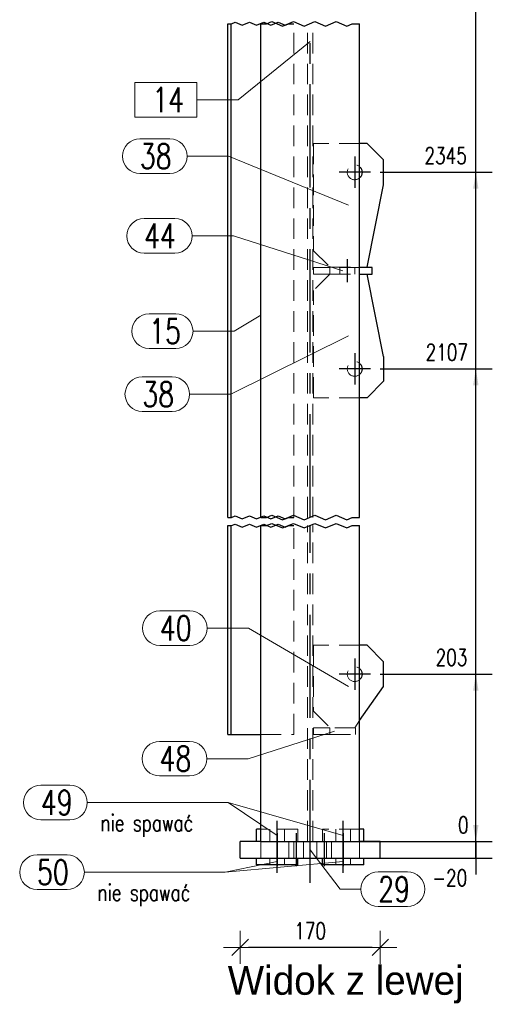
# Model space of a CAD drawing. Header units: millimetres. Extents: x 3515 to 4529, y 13642 to 14292.
# Tile 77 of 96: x 4210 to 4267, y 14038 to 14157. Entities that reach past the tile are written whole.
import ezdxf

# ---------------------------------------------------------------- set-up
doc = ezdxf.new("R2010")
doc.units = ezdxf.units.MM
doc.header["$LTSCALE"] = 10
doc.linetypes.add('HIDDEN', pattern=[0.375, 0.25, -0.125])
doc.linetypes.add('MITTE', pattern=[2, 1.25, -0.25, 0.25, -0.25])
doc.layers.get('Defpoints').update_dxf_attribs({"color": 1})
for name, color, linetype, lineweight in [('PS_DIM', 4, 'Continuous', 13), ('PS_Hidden', 2, 'HIDDEN', 9), ('PS_Pos', 1, 'Continuous', 15), ('PS_SOLID', 7, 'Continuous', 30)]:
    doc.layers.add(name, color=color, linetype=linetype, lineweight=lineweight)
doc.layers.add('PS_MID', color=5, linetype='MITTE')
doc.layers.add('PS_SHAPE', color=3, linetype='Continuous')
doc.styles.add('simplex', font='simplex.shx', dxfattribs={"width": 0.75})
doc.dimstyles.new('1_10_GŁ_DS1-LS10', dxfattribs={"dimtxt": 2, "dimasz": 2, "dimexe": 2, "dimexo": 5, "dimgap": 1, "dimtad": 1, "dimjust": 4, "dimdec": 0, "dimlfac": 10, "dimtxsty": 'simplex', "dimblk1": 'NONE', "dimsah": 1, "dimcen": 2, "dimclrd": 256, "dimclre": 256, "dimclrt": 3, "dimadec": 1, "dimazin": 0, "dimtfac": 1, "dimtdec": 0, "dimtmove": 2, "dimatfit": 3, "dimfxl": 1, "dimarcsym": 0})
doc.dimstyles.new('1_10_PRZ', dxfattribs={"dimtxt": 2, "dimasz": 1, "dimexe": 2, "dimexo": 5, "dimgap": 1, "dimtad": 1, "dimdec": 0, "dimlfac": 10, "dimtxsty": 'simplex', "dimblk": 'dimznak', "dimcen": 2, "dimse1": 1, "dimse2": 1, "dimclrt": 3, "dimadec": 1, "dimazin": 0, "dimtfac": 1, "dimtdec": 0, "dimtix": 1, "dimtmove": 2, "dimatfit": 3, "dimldrblk": 'dim-grot', "dimfxl": 1, "dimarcsym": 0})

# ---------------------------------------------------------------- blocks, each defined once
blk = doc.blocks.new('dimznak')
at = {"color": 0}
for points in [[(0, 2), (0, -2)], [(-2, 0), (2, 0)]]:
    blk.add_lwpolyline(points, dxfattribs=at)
at = {"color": 2}
blk.add_lwpolyline([(1, 1), (-1, -1)], dxfattribs=at)
blk = doc.blocks.new('*D172')
at = {"layer": 'Defpoints', "color": 0, "transparency": 16777216}
for p in [(4236.32, 14057.6), (4253.32, 14057.6), (4236.32, 14044.77)]:
    blk.add_point(p, dxfattribs=at)
at = {"layer": 'PS_DIM', "color": 0, "lineweight": -2, "transparency": 16777216}
blk.add_line((4252.32, 14044.77), (4237.32, 14044.77), dxfattribs=at)
at = {"layer": 'PS_DIM', "color": 0, "lineweight": -2, "transparency": 16777216, "rotation": 180}
blk.add_blockref('dimznak', (4236.32, 14044.77), dxfattribs=at)
at = {"layer": 'PS_DIM', "color": 0, "lineweight": -2, "transparency": 16777216}
blk.add_blockref('dimznak', (4253.32, 14044.77), dxfattribs=at)
at = {"layer": 'PS_DIM', "color": 3, "transparency": 16777216, "insert": (4244.82, 14046.77), "char_height": 2, "attachment_point": 5, "style": 'simplex'}
blk.add_mtext('170', dxfattribs=at)
blk = doc.blocks.new('dim-grot')
blk.add_hatch(color=256).paths.add_polyline_path([(0, 0), (-2, 0.5), (-2, -0.5)])
blk.add_lwpolyline([(0, 0), (-2, 0.5), (-2, -0.5), (0, 0)])
blk = doc.blocks.new('*D208')
at = {"layer": 'Defpoints', "color": 0, "transparency": 16777216}
for p in [(4250.82, 14057.6), (4264.91, 14057.6), (4236.32, 14055.6)]:
    blk.add_point(p, dxfattribs=at)
at = {"layer": 'PS_DIM', "lineweight": -2, "transparency": 16777216}
for p, q in [((4264.91, 14059.6), (4264.91, 14061.6)), ((4255.82, 14057.6), (4266.91, 14057.6)), ((4264.91, 14055.6), (4264.91, 14057.6)), ((4241.32, 14055.6), (4266.91, 14055.6)), ((4264.91, 14055.6), (4264.91, 14053.6))]:
    blk.add_line(p, q, dxfattribs=at)
at = {"layer": 'PS_DIM', "transparency": 16777216}
blk.add_solid([(4264.58, 14059.6), (4265.24, 14059.6), (4264.91, 14057.6)], dxfattribs=at)
at = {"layer": 'PS_DIM', "color": 3, "transparency": 16777216, "insert": (4261.75, 14053.2), "char_height": 2, "attachment_point": 5, "rotation": 0.0573, "style": 'simplex'}
blk.add_mtext('-20', dxfattribs=at)
blk = doc.blocks.new('_None')
blk = doc.blocks.new('*D209')
at = {"layer": 'Defpoints', "color": 0, "transparency": 16777216}
for p in [(4236.32, 14057.6), (4250.82, 14057.6), (4264.91, 14057.6)]:
    blk.add_point(p, dxfattribs=at)
at = {"layer": 'PS_DIM', "lineweight": -2, "transparency": 16777216}
for p, q in [((4264.91, 14059.6), (4264.91, 14061.6)), ((4241.32, 14057.6), (4266.91, 14057.6)), ((4255.82, 14057.6), (4266.91, 14057.6)), ((4264.91, 14057.6), (4264.91, 14055.6))]:
    blk.add_line(p, q, dxfattribs=at)
at = {"layer": 'PS_DIM', "transparency": 16777216}
blk.add_solid([(4264.58, 14059.6), (4265.24, 14059.6), (4264.91, 14057.6)], dxfattribs=at)
at = {"layer": 'PS_DIM', "color": 3, "transparency": 16777216, "insert": (4263.39, 14059.62), "char_height": 2, "attachment_point": 5, "rotation": 0.0573, "style": 'simplex'}
blk.add_mtext('0', dxfattribs=at)
blk = doc.blocks.new('*D210')
at = {"layer": 'Defpoints', "color": 0, "transparency": 16777216}
for p in [(4248.32, 14077.9), (4264.91, 14077.9), (4250.82, 14057.6)]:
    blk.add_point(p, dxfattribs=at)
at = {"layer": 'PS_DIM', "lineweight": -2, "transparency": 16777216}
for p, q in [((4253.32, 14077.9), (4266.91, 14077.9)), ((4264.91, 14057.6), (4264.91, 14075.9)), ((4255.82, 14057.6), (4266.91, 14057.6))]:
    blk.add_line(p, q, dxfattribs=at)
at = {"layer": 'PS_DIM', "transparency": 16777216}
blk.add_solid([(4264.58, 14075.9), (4265.24, 14075.9), (4264.91, 14077.9)], dxfattribs=at)
at = {"layer": 'PS_DIM', "color": 3, "transparency": 16777216, "insert": (4261.96, 14079.92), "char_height": 2, "attachment_point": 5, "rotation": 0.0573, "style": 'simplex'}
blk.add_mtext('203', dxfattribs=at)
blk = doc.blocks.new('*D211')
at = {"layer": 'Defpoints', "color": 0, "transparency": 16777216}
for p in [(4248.32, 14114.9), (4264.91, 14114.9), (4250.82, 14057.6)]:
    blk.add_point(p, dxfattribs=at)
at = {"layer": 'PS_DIM', "lineweight": -2, "transparency": 16777216}
for p, q in [((4253.32, 14114.9), (4266.91, 14114.9)), ((4264.91, 14057.6), (4264.91, 14112.9)), ((4255.82, 14057.6), (4266.91, 14057.6))]:
    blk.add_line(p, q, dxfattribs=at)
at = {"layer": 'PS_DIM', "transparency": 16777216}
blk.add_solid([(4264.58, 14112.9), (4265.24, 14112.9), (4264.91, 14114.9)], dxfattribs=at)
at = {"layer": 'PS_DIM', "color": 3, "transparency": 16777216, "insert": (4261.39, 14116.92), "char_height": 2, "attachment_point": 5, "rotation": 0.0573, "style": 'simplex'}
blk.add_mtext('2107', dxfattribs=at)
blk = doc.blocks.new('*D212')
at = {"layer": 'Defpoints', "color": 0, "transparency": 16777216}
for p in [(4248.32, 14138.73), (4264.91, 14138.73), (4250.82, 14057.6)]:
    blk.add_point(p, dxfattribs=at)
at = {"layer": 'PS_DIM', "lineweight": -2, "transparency": 16777216}
for p, q in [((4253.32, 14138.73), (4266.91, 14138.73)), ((4264.91, 14057.6), (4264.91, 14136.73)), ((4255.82, 14057.6), (4266.91, 14057.6))]:
    blk.add_line(p, q, dxfattribs=at)
at = {"layer": 'PS_DIM', "transparency": 16777216}
blk.add_solid([(4264.58, 14136.73), (4265.24, 14136.73), (4264.91, 14138.73)], dxfattribs=at)
at = {"layer": 'PS_DIM', "color": 3, "transparency": 16777216, "insert": (4261.25, 14140.75), "char_height": 2, "attachment_point": 5, "rotation": 0.0573, "style": 'simplex'}
blk.add_mtext('2345', dxfattribs=at)
blk = doc.blocks.new('*D213')
at = {"layer": 'Defpoints', "color": 0, "transparency": 16777216}
for p in [(4248.32, 14193.11), (4264.91, 14193.11), (4250.82, 14057.6)]:
    blk.add_point(p, dxfattribs=at)
at = {"layer": 'PS_DIM', "lineweight": -2, "transparency": 16777216}
for p, q in [((4253.32, 14193.11), (4266.91, 14193.11)), ((4264.91, 14057.6), (4264.91, 14191.11)), ((4255.82, 14057.6), (4266.91, 14057.6))]:
    blk.add_line(p, q, dxfattribs=at)
at = {"layer": 'PS_DIM', "transparency": 16777216}
blk.add_solid([(4264.58, 14191.11), (4265.24, 14191.11), (4264.91, 14193.11)], dxfattribs=at)
at = {"layer": 'PS_DIM', "color": 3, "transparency": 16777216, "insert": (4261.28, 14195.13), "char_height": 2, "attachment_point": 5, "rotation": 0.0573, "style": 'simplex'}
blk.add_mtext('3969', dxfattribs=at)
blk = doc.blocks.new('*D214')
at = {"layer": 'Defpoints', "color": 0, "transparency": 16777216}
for p in [(4241.85, 14212.23), (4264.91, 14212.23), (4250.82, 14057.6)]:
    blk.add_point(p, dxfattribs=at)
at = {"layer": 'PS_DIM', "lineweight": -2, "transparency": 16777216}
for p, q in [((4246.85, 14212.23), (4266.91, 14212.23)), ((4264.91, 14057.6), (4264.91, 14210.23)), ((4255.82, 14057.6), (4266.91, 14057.6))]:
    blk.add_line(p, q, dxfattribs=at)
at = {"layer": 'PS_DIM', "transparency": 16777216}
blk.add_solid([(4264.58, 14210.23), (4265.24, 14210.23), (4264.91, 14212.23)], dxfattribs=at)
at = {"layer": 'PS_DIM', "color": 3, "transparency": 16777216, "insert": (4261.39, 14214.25), "char_height": 2, "attachment_point": 5, "rotation": 0.0573, "style": 'simplex'}
blk.add_mtext('4160', dxfattribs=at)
blk = doc.blocks.new('*X471')
at = {"color": 1}
for p, q in [((4234.82, 14156.73), (4235.29, 14156.73)), ((4235.29, 14156.73), (4235.72, 14156.92)), ((4235.72, 14156.92), (4236.59, 14156.55)), ((4236.59, 14156.55), (4237.46, 14156.92)), ((4237.46, 14156.92), (4238.32, 14156.55)), ((4238.32, 14156.55), (4239.19, 14156.92)), ((4238.82, 14156.73), (4239.53, 14156.73)), ((4239.19, 14156.92), (4240.06, 14156.55)), ((4239.53, 14156.73), (4240.18, 14157.01)), ((4240.06, 14156.55), (4240.92, 14156.92)), ((4240.18, 14157.01), (4241.48, 14156.46)), ((4240.92, 14156.92), (4241.79, 14156.55)), ((4241.48, 14156.46), (4242.78, 14157.01)), ((4241.79, 14156.55), (4242.23, 14156.73)), ((4242.23, 14156.73), (4242.82, 14156.73)), ((4242.78, 14157.01), (4244.08, 14156.46)), ((4244.08, 14156.46), (4245.38, 14157.01)), ((4245.38, 14157.01), (4246.68, 14156.46)), ((4246.68, 14156.46), (4247.98, 14157.01)), ((4247.98, 14157.01), (4249.28, 14156.46)), ((4249.28, 14156.46), (4249.93, 14156.73)), ((4249.93, 14156.73), (4250.82, 14156.73)), ((4234.82, 14096.9), (4235.29, 14096.9)), ((4235.29, 14096.9), (4235.72, 14097.08)), ((4235.72, 14097.08), (4236.59, 14096.72)), ((4236.59, 14096.72), (4237.46, 14097.08)), ((4237.46, 14097.08), (4238.32, 14096.72)), ((4238.32, 14096.72), (4239.19, 14097.08)), ((4238.82, 14096.9), (4239.53, 14096.9)), ((4239.19, 14097.08), (4240.06, 14096.72)), ((4239.53, 14096.9), (4240.18, 14097.17)), ((4240.06, 14096.72), (4240.92, 14097.08)), ((4240.18, 14097.17), (4241.48, 14096.62)), ((4240.92, 14097.08), (4241.79, 14096.72)), ((4241.48, 14096.62), (4242.78, 14097.17)), ((4241.79, 14096.72), (4242.23, 14096.9)), ((4242.23, 14096.9), (4242.82, 14096.9)), ((4242.78, 14097.17), (4244.08, 14096.62)), ((4244.08, 14096.62), (4245.38, 14097.17)), ((4245.38, 14097.17), (4246.68, 14096.62)), ((4246.68, 14096.62), (4247.98, 14097.17)), ((4247.98, 14097.17), (4249.28, 14096.62)), ((4249.28, 14096.62), (4249.93, 14096.9)), ((4249.93, 14096.9), (4250.82, 14096.9)), ((4234.82, 14095.9), (4235.29, 14095.9)), ((4235.29, 14095.9), (4235.72, 14096.08)), ((4235.72, 14096.08), (4236.59, 14095.72)), ((4236.59, 14095.72), (4237.46, 14096.08)), ((4237.46, 14096.08), (4238.32, 14095.72)), ((4238.32, 14095.72), (4239.19, 14096.08)), ((4238.82, 14095.9), (4239.53, 14095.9)), ((4239.19, 14096.08), (4240.06, 14095.72)), ((4239.53, 14095.9), (4240.18, 14096.17)), ((4240.06, 14095.72), (4240.92, 14096.08)), ((4240.18, 14096.17), (4241.48, 14095.62)), ((4240.92, 14096.08), (4241.79, 14095.72)), ((4241.48, 14095.62), (4242.78, 14096.17)), ((4241.79, 14095.72), (4242.23, 14095.9)), ((4242.23, 14095.9), (4242.82, 14095.9)), ((4242.78, 14096.17), (4244.08, 14095.62)), ((4244.08, 14095.62), (4245.38, 14096.17)), ((4245.38, 14096.17), (4246.68, 14095.62)), ((4246.68, 14095.62), (4247.98, 14096.17)), ((4247.98, 14096.17), (4249.28, 14095.62)), ((4249.28, 14095.62), (4249.93, 14095.9)), ((4249.93, 14095.9), (4250.82, 14095.9))]:
    blk.add_line(p, q, dxfattribs=at)
at = {"layer": 'PS_Hidden', "color": 2, "linetype": 'HIDDEN'}
for p, q in [((4242.82, 14096.9), (4242.82, 14156.73)), ((4244.51, 14096.9), (4244.51, 14156.73)), ((4245.13, 14096.9), (4245.13, 14156.73)), ((4245.22, 14142.23), (4245.22, 14129.23)), ((4250.82, 14142.23), (4245.22, 14142.23)), ((4245.22, 14129.23), (4247.22, 14127.23)), ((4245.22, 14126.4), (4245.22, 14127.2)), ((4245.22, 14127.2), (4247.22, 14127.2)), ((4247.22, 14126.4), (4245.22, 14126.4)), ((4247.22, 14126.4), (4245.22, 14124.4)), ((4247.22, 14127.23), (4250.82, 14127.23)), ((4247.22, 14127.2), (4247.22, 14126.4)), ((4250.82, 14127.2), (4247.22, 14127.2)), ((4247.22, 14126.4), (4250.82, 14126.4)), ((4248.42, 14126.4), (4248.42, 14127.2)), ((4250.22, 14126.4), (4250.22, 14127.2)), ((4245.22, 14111.4), (4245.22, 14124.4)), ((4250.82, 14111.4), (4245.22, 14111.4)), ((4242.82, 14070.6), (4242.82, 14095.9)), ((4244.51, 14057.6), (4244.51, 14095.9)), ((4245.13, 14057.6), (4245.13, 14095.9)), ((4245.22, 14081.4), (4245.22, 14073.4)), ((4250.82, 14081.4), (4245.22, 14081.4)), ((4245.22, 14073.4), (4247.22, 14071.4)), ((4245.22, 14070.6), (4245.22, 14071.4)), ((4245.22, 14071.4), (4247.22, 14071.4)), ((4247.22, 14071.4), (4247.22, 14070.6)), ((4250.32, 14071.4), (4247.22, 14071.4)), ((4250.22, 14071.4), (4250.82, 14072.26)), ((4250.32, 14070.6), (4250.32, 14071.4)), ((4238.82, 14070.6), (4242.82, 14070.6)), ((4247.22, 14070.6), (4245.22, 14070.6)), ((4247.22, 14070.6), (4250.32, 14070.6)), ((4243.32, 14059.1), (4238.82, 14059.1)), ((4239.92, 14059.1), (4239.92, 14057.6)), ((4241.72, 14059.1), (4241.72, 14057.6)), ((4243.32, 14057.6), (4243.32, 14059.1)), ((4246.32, 14057.6), (4246.32, 14059.1)), ((4250.82, 14059.1), (4246.32, 14059.1)), ((4247.92, 14059.1), (4247.92, 14057.6)), ((4249.72, 14059.1), (4249.72, 14057.6)), ((4238.82, 14055.6), (4238.82, 14057.6)), ((4242.22, 14055.6), (4242.22, 14057.6)), ((4242.82, 14055.6), (4242.82, 14057.6)), ((4244.02, 14055.6), (4244.02, 14057.6)), ((4245.62, 14055.6), (4245.62, 14057.6)), ((4246.82, 14055.6), (4246.82, 14057.6)), ((4247.42, 14055.6), (4247.42, 14057.6)), ((4250.82, 14055.6), (4250.82, 14057.6)), ((4239.92, 14055.6), (4239.92, 14054.8)), ((4241.72, 14055.6), (4241.72, 14054.8)), ((4247.92, 14055.6), (4247.92, 14054.8)), ((4249.72, 14055.6), (4249.72, 14054.8))]:
    blk.add_line(p, q, dxfattribs=at)
at = {"layer": 'PS_Hidden', "extrusion": (0, 0, -1)}
for centre in [(-4250.22, 14138.73), (-4250.22, 14114.9), (-4250.22, 14077.9)]:
    blk.add_arc(centre, 0.9, 228.1897, 131.8103, dxfattribs=at)
at = {"layer": 'PS_MID', "color": 5, "linetype": 'MITTE'}
for p, q in [((4244.82, 14096.9), (4244.82, 14156.73)), ((4250.22, 14140.63), (4250.22, 14136.83)), ((4252.12, 14138.73), (4248.32, 14138.73)), ((4249.32, 14128.2), (4249.32, 14125.4)), ((4249.32, 14128.2), (4249.32, 14125.4)), ((4250.22, 14116.8), (4250.22, 14113)), ((4252.12, 14114.9), (4248.32, 14114.9)), ((4244.82, 14052.6), (4244.82, 14095.9)), ((4250.22, 14079.8), (4250.22, 14076)), ((4252.12, 14077.9), (4248.32, 14077.9)), ((4240.82, 14056.6), (4240.82, 14060.1)), ((4240.82, 14056.6), (4240.82, 14060.1)), ((4248.82, 14056.6), (4248.82, 14060.1)), ((4248.82, 14056.6), (4248.82, 14060.1)), ((4240.82, 14058.6), (4240.82, 14054.6)), ((4240.82, 14058.6), (4240.82, 14054.6)), ((4243.12, 14058.6), (4243.12, 14054.6)), ((4243.12, 14058.6), (4243.12, 14054.6)), ((4246.52, 14058.6), (4246.52, 14054.6)), ((4246.52, 14058.6), (4246.52, 14054.6)), ((4248.82, 14058.6), (4248.82, 14054.6)), ((4248.82, 14058.6), (4248.82, 14054.6)), ((4240.82, 14053.8), (4240.82, 14056.6)), ((4240.82, 14053.8), (4240.82, 14056.6)), ((4248.82, 14053.8), (4248.82, 14056.6)), ((4248.82, 14053.8), (4248.82, 14056.6))]:
    blk.add_line(p, q, dxfattribs=at)
at = {"layer": 'PS_SOLID', "color": 7, "linetype": 'Continuous'}
for p, q in [((4234.82, 14096.9), (4234.82, 14156.73)), ((4235.22, 14096.9), (4235.22, 14156.73)), ((4238.82, 14096.9), (4238.82, 14156.73)), ((4250.82, 14096.9), (4250.82, 14156.73)), ((4251.72, 14142.23), (4250.82, 14142.23)), ((4253.72, 14140.23), (4251.72, 14142.23)), ((4253.72, 14137.23), (4253.72, 14140.23)), ((4251.72, 14127.23), (4253.72, 14137.23)), ((4250.82, 14127.23), (4251.72, 14127.23)), ((4252.32, 14127.2), (4250.82, 14127.2)), ((4250.82, 14126.4), (4252.32, 14126.4)), ((4253.72, 14116.4), (4251.72, 14126.4)), ((4252.32, 14126.4), (4252.32, 14127.2)), ((4253.72, 14116.4), (4253.72, 14113.4)), ((4251.72, 14111.4), (4253.72, 14113.4)), ((4251.72, 14111.4), (4250.82, 14111.4)), ((4234.82, 14070.6), (4234.82, 14095.9)), ((4235.22, 14070.6), (4235.22, 14095.9)), ((4238.82, 14057.6), (4238.82, 14095.9)), ((4250.82, 14057.6), (4250.82, 14095.9)), ((4251.72, 14081.4), (4250.82, 14081.4)), ((4253.72, 14079.4), (4251.72, 14081.4)), ((4253.72, 14076.4), (4253.72, 14079.4)), ((4250.82, 14072.26), (4253.72, 14076.4)), ((4234.82, 14070.6), (4235.22, 14070.6)), ((4235.22, 14070.6), (4238.82, 14070.6)), ((4238.32, 14057.6), (4238.32, 14059.1)), ((4238.82, 14059.1), (4238.32, 14059.1)), ((4251.32, 14059.1), (4250.82, 14059.1)), ((4251.32, 14057.6), (4251.32, 14059.1)), ((4236.32, 14055.6), (4236.32, 14057.6)), ((4238.82, 14057.6), (4236.32, 14057.6)), ((4238.82, 14057.6), (4250.82, 14057.6)), ((4253.32, 14057.6), (4250.82, 14057.6)), ((4253.32, 14055.6), (4253.32, 14057.6)), ((4236.32, 14055.6), (4253.32, 14055.6)), ((4238.32, 14054.8), (4238.32, 14055.6)), ((4243.32, 14054.8), (4238.32, 14054.8)), ((4243.32, 14054.8), (4243.32, 14055.6)), ((4246.32, 14054.8), (4246.32, 14055.6)), ((4251.32, 14054.8), (4246.32, 14054.8)), ((4251.32, 14054.8), (4251.32, 14055.6))]:
    blk.add_line(p, q, dxfattribs=at)
at = {"layer": 'PS_SOLID', "extrusion": (0, 0, -1)}
for centre, start, end in [((-4250.22, 14138.73), 131.8103, 180), ((-4250.22, 14138.73), 180, 228.1897), ((-4250.22, 14114.9), 131.8103, 180), ((-4250.22, 14114.9), 180, 228.1897), ((-4250.22, 14077.9), 131.8103, 180), ((-4250.22, 14077.9), 180, 228.1897)]:
    blk.add_arc(centre, 0.9, start, end, dxfattribs=at)
blk = doc.blocks.new('*X479')
at = {"color": 1}
for p, q in [((4244.82, 14154.59), (4236.09, 14147.52)), ((4231.09, 14149.62), (4223.57, 14149.62)), ((4223.57, 14149.62), (4223.57, 14145.42)), ((4231.09, 14145.42), (4231.09, 14149.62)), ((4231.09, 14147.52), (4236.09, 14147.52)), ((4223.57, 14145.42), (4231.09, 14145.42))]:
    blk.add_line(p, q, dxfattribs=at)
at = {"color": 30, "style": 'simplex', "width": 0.75}
blk.add_text('14', height=3, dxfattribs=at).set_placement((4225.67, 14146.02))
blk = doc.blocks.new('*X481')
at = {"color": 1}
for p, q in [((4224.16, 14142.78), (4227.8, 14142.78)), ((4229.9, 14140.68), (4234.9, 14140.68)), ((4249.47, 14134.73), (4234.9, 14140.68)), ((4224.16, 14138.58), (4227.8, 14138.58))]:
    blk.add_line(p, q, dxfattribs=at)
for centre, start, end in [((4224.16, 14140.68), 90, 270), ((4227.8, 14140.68), 270, 90)]:
    blk.add_arc(centre, 2.1, start, end, dxfattribs=at)
at = {"color": 2, "style": 'simplex', "width": 0.75}
blk.add_text('38', height=3, dxfattribs=at).set_placement((4224.16, 14139.18))
blk = doc.blocks.new('*X482')
at = {"color": 1}
for p, q in [((4247.77, 14071), (4237.3, 14067.65)), ((4226.55, 14069.75), (4230.2, 14069.75)), ((4232.3, 14067.65), (4237.3, 14067.65)), ((4226.55, 14065.55), (4230.2, 14065.55))]:
    blk.add_line(p, q, dxfattribs=at)
for centre, start, end in [((4226.55, 14067.65), 90, 270), ((4230.2, 14067.65), 270, 90)]:
    blk.add_arc(centre, 2.1, start, end, dxfattribs=at)
at = {"color": 2, "style": 'simplex', "width": 0.75}
blk.add_text('48', height=3, dxfattribs=at).set_placement((4226.55, 14066.15))
blk = doc.blocks.new('*X483')
at = {"color": 1}
for p, q in [((4244.82, 14056.6), (4248.47, 14051.83)), ((4253.07, 14053.93), (4256.61, 14053.93)), ((4248.47, 14051.83), (4250.97, 14051.83)), ((4253.07, 14049.73), (4256.61, 14049.73))]:
    blk.add_line(p, q, dxfattribs=at)
for centre, start, end in [((4253.07, 14051.83), 90, 270), ((4256.61, 14051.83), 270, 90)]:
    blk.add_arc(centre, 2.1, start, end, dxfattribs=at)
at = {"color": 2, "style": 'simplex', "width": 0.75}
blk.add_text('29', height=3, dxfattribs=at).set_placement((4253.07, 14050.33))
blk = doc.blocks.new('*X484')
at = {"color": 1}
for p, q in [((4226.58, 14085.57), (4230.22, 14085.57)), ((4232.32, 14083.47), (4237.32, 14083.47)), ((4249.47, 14076.4), (4237.32, 14083.47)), ((4226.58, 14081.37), (4230.22, 14081.37))]:
    blk.add_line(p, q, dxfattribs=at)
for centre, start, end in [((4226.58, 14083.47), 90, 270), ((4230.22, 14083.47), 270, 90)]:
    blk.add_arc(centre, 2.1, start, end, dxfattribs=at)
at = {"color": 2, "style": 'simplex', "width": 0.75}
blk.add_text('40', height=3, dxfattribs=at).set_placement((4226.58, 14081.97))
blk = doc.blocks.new('*X485')
at = {"color": 1}
for p, q in [((4225.29, 14121.57), (4228.51, 14121.57)), ((4238.82, 14121.42), (4235.61, 14119.47)), ((4230.61, 14119.47), (4235.61, 14119.47)), ((4225.29, 14117.37), (4228.51, 14117.37))]:
    blk.add_line(p, q, dxfattribs=at)
for centre, start, end in [((4225.29, 14119.47), 90, 270), ((4228.51, 14119.47), 270, 90)]:
    blk.add_arc(centre, 2.1, start, end, dxfattribs=at)
at = {"color": 2, "style": 'simplex', "width": 0.75}
blk.add_text('15', height=3, dxfattribs=at).set_placement((4225.29, 14117.97))
blk = doc.blocks.new('*X486')
at = {"color": 1}
for p, q in [((4224.67, 14133.12), (4228.42, 14133.12)), ((4230.52, 14131.02), (4235.52, 14131.02)), ((4248.77, 14126.8), (4235.52, 14131.02)), ((4224.67, 14128.92), (4228.42, 14128.92))]:
    blk.add_line(p, q, dxfattribs=at)
for centre, start, end in [((4224.67, 14131.02), 90, 270), ((4228.42, 14131.02), 270, 90)]:
    blk.add_arc(centre, 2.1, start, end, dxfattribs=at)
at = {"color": 2, "style": 'simplex', "width": 0.75}
blk.add_text('44', height=3, dxfattribs=at).set_placement((4224.67, 14129.52))
blk = doc.blocks.new('*X487')
at = {"color": 1}
for p, q in [((4249.47, 14118.9), (4235.2, 14111.83)), ((4224.46, 14113.93), (4228.1, 14113.93)), ((4230.2, 14111.83), (4235.2, 14111.83)), ((4224.46, 14109.73), (4228.1, 14109.73))]:
    blk.add_line(p, q, dxfattribs=at)
for centre, start, end in [((4224.46, 14111.83), 90, 270), ((4228.1, 14111.83), 270, 90)]:
    blk.add_arc(centre, 2.1, start, end, dxfattribs=at)
at = {"color": 2, "style": 'simplex', "width": 0.75}
blk.add_text('38', height=3, dxfattribs=at).set_placement((4224.46, 14110.33))
blk = doc.blocks.new('*X488')
at = {"color": 0}
blk.add_text('Widok z lewej', height=3.5, dxfattribs=at).set_placement((4234.82, 14039.03))
blk = doc.blocks.new('*X625')
at = {"color": 1}
for p, q in [((4212.16, 14064.43), (4215.69, 14064.43)), ((4217.79, 14062.33), (4234.88, 14062.33)), ((4248.82, 14058.35), (4234.88, 14062.33)), ((4212.16, 14060.23), (4215.69, 14060.23))]:
    blk.add_line(p, q, dxfattribs=at)
for centre, start, end in [((4212.16, 14062.33), 90, 270), ((4215.69, 14062.33), 270, 90)]:
    blk.add_arc(centre, 2.1, start, end, dxfattribs=at)
at = {"color": 2, "style": 'simplex', "width": 0.75}
blk.add_text('49', height=3, dxfattribs=at).set_placement((4212.16, 14060.83))
at = {"color": 3, "style": 'simplex', "width": 0.75}
blk.add_text('nie spawać', height=2, dxfattribs=at).set_placement((4219.39, 14058.86))
blk = doc.blocks.new('*X626')
at = {"color": 1}
for p, q in [((4212.16, 14064.43), (4215.69, 14064.43)), ((4217.79, 14062.33), (4234.88, 14062.33)), ((4240.82, 14058.35), (4234.88, 14062.33)), ((4212.16, 14060.23), (4215.69, 14060.23))]:
    blk.add_line(p, q, dxfattribs=at)
for centre, start, end in [((4212.16, 14062.33), 90, 270), ((4215.69, 14062.33), 270, 90)]:
    blk.add_arc(centre, 2.1, start, end, dxfattribs=at)
at = {"color": 2, "style": 'simplex', "width": 0.75}
blk.add_text('49', height=3, dxfattribs=at).set_placement((4212.16, 14060.83))
at = {"color": 3, "style": 'simplex', "width": 0.75}
blk.add_text('nie spawać', height=2, dxfattribs=at).set_placement((4219.39, 14058.86))
blk = doc.blocks.new('*X627')
at = {"color": 1}
for p, q in [((4211.69, 14055.98), (4215.33, 14055.98)), ((4248.82, 14055.2), (4234.52, 14053.88)), ((4217.43, 14053.88), (4234.52, 14053.88)), ((4211.69, 14051.78), (4215.33, 14051.78))]:
    blk.add_line(p, q, dxfattribs=at)
for centre, start, end in [((4211.69, 14053.88), 90, 270), ((4215.33, 14053.88), 270, 90)]:
    blk.add_arc(centre, 2.1, start, end, dxfattribs=at)
at = {"color": 2, "style": 'simplex', "width": 0.75}
blk.add_text('50', height=3, dxfattribs=at).set_placement((4211.69, 14052.38))
at = {"color": 3, "style": 'simplex', "width": 0.75}
blk.add_text('nie spawać', height=2, dxfattribs=at).set_placement((4219.03, 14050.42))
blk = doc.blocks.new('*X628')
at = {"color": 1}
for p, q in [((4211.69, 14055.98), (4215.33, 14055.98)), ((4240.82, 14055.2), (4234.52, 14053.88)), ((4217.43, 14053.88), (4234.52, 14053.88)), ((4211.69, 14051.78), (4215.33, 14051.78))]:
    blk.add_line(p, q, dxfattribs=at)
for centre, start, end in [((4211.69, 14053.88), 90, 270), ((4215.33, 14053.88), 270, 90)]:
    blk.add_arc(centre, 2.1, start, end, dxfattribs=at)
at = {"color": 2, "style": 'simplex', "width": 0.75}
blk.add_text('50', height=3, dxfattribs=at).set_placement((4211.69, 14052.38))
at = {"color": 3, "style": 'simplex', "width": 0.75}
blk.add_text('nie spawać', height=2, dxfattribs=at).set_placement((4219.03, 14050.42))
blk = doc.blocks.new('*X629')
at = {"color": 1}
for p, q in [((4212.16, 14064.43), (4215.69, 14064.43)), ((4217.79, 14062.33), (4234.88, 14062.33)), ((4248.82, 14058.35), (4234.88, 14062.33)), ((4212.16, 14060.23), (4215.69, 14060.23))]:
    blk.add_line(p, q, dxfattribs=at)
for centre, start, end in [((4212.16, 14062.33), 90, 270), ((4215.69, 14062.33), 270, 90)]:
    blk.add_arc(centre, 2.1, start, end, dxfattribs=at)
at = {"color": 2, "style": 'simplex', "width": 0.75}
blk.add_text('49', height=3, dxfattribs=at).set_placement((4212.16, 14060.83))
at = {"color": 3, "style": 'simplex', "width": 0.75}
blk.add_text('nie spawać', height=2, dxfattribs=at).set_placement((4219.39, 14058.86))
blk = doc.blocks.new('*X630')
at = {"color": 1}
for p, q in [((4211.69, 14055.98), (4215.33, 14055.98)), ((4248.82, 14055.2), (4234.52, 14053.88)), ((4217.43, 14053.88), (4234.52, 14053.88)), ((4211.69, 14051.78), (4215.33, 14051.78))]:
    blk.add_line(p, q, dxfattribs=at)
for centre, start, end in [((4211.69, 14053.88), 90, 270), ((4215.33, 14053.88), 270, 90)]:
    blk.add_arc(centre, 2.1, start, end, dxfattribs=at)
at = {"color": 2, "style": 'simplex', "width": 0.75}
blk.add_text('50', height=3, dxfattribs=at).set_placement((4211.69, 14052.38))
at = {"color": 3, "style": 'simplex', "width": 0.75}
blk.add_text('nie spawać', height=2, dxfattribs=at).set_placement((4219.03, 14050.42))
blk = doc.blocks.new('*X631')
at = {"color": 1}
for p, q in [((4211.69, 14055.98), (4215.33, 14055.98)), ((4240.82, 14055.2), (4234.52, 14053.88)), ((4217.43, 14053.88), (4234.52, 14053.88)), ((4211.69, 14051.78), (4215.33, 14051.78))]:
    blk.add_line(p, q, dxfattribs=at)
for centre, start, end in [((4211.69, 14053.88), 90, 270), ((4215.33, 14053.88), 270, 90)]:
    blk.add_arc(centre, 2.1, start, end, dxfattribs=at)
at = {"color": 2, "style": 'simplex', "width": 0.75}
blk.add_text('50', height=3, dxfattribs=at).set_placement((4211.69, 14052.38))
at = {"color": 3, "style": 'simplex', "width": 0.75}
blk.add_text('nie spawać', height=2, dxfattribs=at).set_placement((4219.03, 14050.42))
blk = doc.blocks.new('*X632')
at = {"color": 1}
for p, q in [((4212.16, 14064.43), (4215.69, 14064.43)), ((4217.79, 14062.33), (4234.88, 14062.33)), ((4240.82, 14058.35), (4234.88, 14062.33)), ((4212.16, 14060.23), (4215.69, 14060.23))]:
    blk.add_line(p, q, dxfattribs=at)
for centre, start, end in [((4212.16, 14062.33), 90, 270), ((4215.69, 14062.33), 270, 90)]:
    blk.add_arc(centre, 2.1, start, end, dxfattribs=at)
at = {"color": 2, "style": 'simplex', "width": 0.75}
blk.add_text('49', height=3, dxfattribs=at).set_placement((4212.16, 14060.83))
at = {"color": 3, "style": 'simplex', "width": 0.75}
blk.add_text('nie spawać', height=2, dxfattribs=at).set_placement((4219.39, 14058.86))

msp = doc.modelspace()

# ---------------------------------------------------------------- block references
msp.add_blockref('*X488', (0, 0))
at = {"layer": 'PS_Pos'}
for name in ['*X479', '*X481', '*X486', '*X485', '*X487', '*X484', '*X482', '*X625', '*X626', '*X629', '*X632', '*X627', '*X628', '*X630', '*X631', '*X483']:
    msp.add_blockref(name, (0, 0), dxfattribs=at)
at = {"layer": 'PS_SHAPE', "color": 3}
msp.add_blockref('*X471', (0, 0), dxfattribs=at)

# ---------------------------------------------------------------- dimensions: what is measured, and where the dimension line sits
at = {"layer": 'PS_DIM'}
for base, p1, p2, text, picture, middle in [((4264.91, 14212.23), (4250.82, 14057.6), (4241.85, 14212.23), '4160', '*D214', (4261.39, 14214.25)), ((4264.91, 14193.11), (4250.82, 14057.6), (4248.32, 14193.11), '3969', '*D213', (4261.28, 14195.13)), ((4264.91, 14138.73), (4250.82, 14057.6), (4248.32, 14138.73), '2345', '*D212', (4261.25, 14140.75)), ((4264.91, 14114.9), (4250.82, 14057.6), (4248.32, 14114.9), '2107', '*D211', (4261.39, 14116.92)), ((4264.91, 14057.6), (4236.32, 14055.6), (4250.82, 14057.6), '-20', '*D208', (4261.75, 14053.2)), ((4264.91, 14057.6), (4236.32, 14057.6), (4250.82, 14057.6), '0', '*D209', (4263.39, 14059.62))]:
    dim = msp.add_linear_dim(base=base, p1=p1, p2=p2, angle=90, text=text, dimstyle='1_10_GŁ_DS1-LS10', dxfattribs=at)
    dim.commit()
    dim.dimension.update_dxf_attribs({"geometry": picture, "text_midpoint": middle, "dimtype": 128, "text_rotation": 0.0573})
dim = msp.add_linear_dim(base=(4264.91, 14077.9), p1=(4250.82, 14057.6), p2=(4248.32, 14077.9), angle=90, dimstyle='1_10_GŁ_DS1-LS10', dxfattribs=at)
dim.commit()
dim.dimension.update_dxf_attribs({"geometry": '*D210', "text_midpoint": (4261.96, 14079.92), "dimtype": 128, "text_rotation": 0.0573})
dim = msp.add_linear_dim(base=(4236.32, 14044.77), p1=(4253.32, 14057.6), p2=(4236.32, 14057.6), dimstyle='1_10_PRZ', dxfattribs=at)
dim.commit()
dim.dimension.update_dxf_attribs({"geometry": '*D172', "text_midpoint": (4244.82, 14046.77)})

doc.saveas('drawing.dxf')
